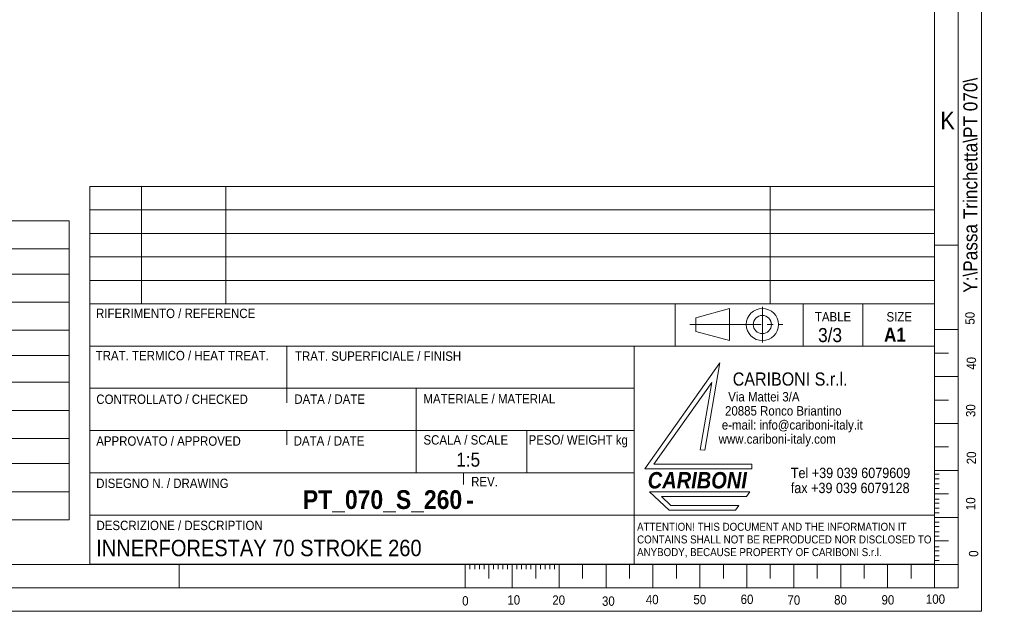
# Model space of a CAD drawing. Header units: millimetres. Extents: x 50 to 4179, y 50 to 2920.
# Tile 9 of 16: x 3130 to 4179, y 50 to 680. Entities that reach past the tile are written whole.
import ezdxf

# ---------------------------------------------------------------- set-up
doc = ezdxf.new("R2010")
doc.units = ezdxf.units.MM
doc.header["$LTSCALE"] = 5
doc.linetypes.add('SLD-Centro', pattern=[19.05, 15.24, -1.27, 1.27, -1.27])
doc.linetypes.add('SLD-Solido', pattern=[0])
doc.styles.add('SLDTEXTSTYLE1', font='GOTHIC.TTF', dxfattribs={"width": 0.913})
doc.styles.add('SLDTEXTSTYLE2', font='GOTHICB.TTF', dxfattribs={"width": 0.913})
doc.styles.add('SLDTEXTSTYLE3', font='GOTHICBI.TTF', dxfattribs={"width": 0.913})
doc.styles.add('SLDTEXTSTYLE4', font='CALIBRI.TTF')

# ---------------------------------------------------------------- blocks, each defined once
blk = doc.blocks.new('SW_NOTE_0')
at = {"color": 0, "linetype": 'Continuous', "lineweight": 0, "char_height": 10, "attachment_point": 1, "style": 'SLDTEXTSTYLE1'}
for s, insert in [('   Via Mattei 3/A', (0, 12.8)), ('  20885 Ronco Briantino', (0, -2.2)), (' e-mail: info@cariboni-italy.it', (0, -17.2)), ('www.cariboni-italy.com', (0, -32.2))]:
    blk.add_mtext(s, dxfattribs=dict(at, insert=insert))
blk = doc.blocks.new('SW_NOTE_1')
at = {"color": 0, "linetype": 'Continuous', "lineweight": 0, "char_height": 11, "attachment_point": 1, "style": 'SLDTEXTSTYLE1'}
for s, insert in [('Tel +39 039 6079609', (0, 14.1)), ('fax +39 039 6079128', (0, -1.9))]:
    blk.add_mtext(s, dxfattribs=dict(at, insert=insert))
blk = doc.blocks.new('SW_NOTE_2')
at = {"color": 0, "linetype": 'Continuous', "lineweight": 0, "char_height": 8.5, "attachment_point": 1, "style": 'SLDTEXTSTYLE1'}
for s, insert in [('ATTENTION! THIS DOCUMENT AND THE INFORMATION IT', (0, 10.9)), ('CONTAINS SHALL NOT BE REPRODUCED NOR DISCLOSED TO', (0, -2.6)), ('ANYBODY, BECAUSE PROPERTY OF CARIBONI S.r.l.', (0, -16.1))]:
    blk.add_mtext(s, dxfattribs=dict(at, insert=insert))
blk = doc.blocks.new('SW_TABLEANNOTATION_0')
at = {"color": 0, "linetype": 'SLD-Solido', "lineweight": 0}
for p, q in [((0, 0), (0, -318.4)), ((863.5, 0), (0, 0)), ((438.5, 0), (438.5, -29.9)), ((863.5, -318.4), (863.5, 0)), ((0, -29.9), (863.5, -29.9)), ((0, -56.7), (863.5, -56.7)), ((438.5, -56.7), (438.5, -116.5)), ((627.2, -56.7), (627.2, -116.5)), ((0, -86.6), (863.5, -86.6)), ((0, -116.5), (863.5, -116.5)), ((0, -143.3), (863.5, -143.3)), ((438.5, -143.3), (438.5, -231.8)), ((627.2, -143.3), (627.2, -231.8)), ((0, -172), (863.5, -172)), ((0, -201.9), (863.5, -201.9)), ((0, -231.8), (863.5, -231.8)), ((0, -258.6), (863.5, -258.6)), ((438.5, -258.6), (438.5, -318.4)), ((627.2, -258.6), (627.2, -318.4)), ((0, -288.5), (863.5, -288.5)), ((0, -318.4), (863.5, -318.4))]:
    blk.add_line(p, q, dxfattribs=at)
at = {"color": 0, "linetype": 'Continuous', "lineweight": 0, "attachment_point": 1}
for s, insert, char_height, style in [('Function', (7.5, -2.6), 18.52, 'SLDTEXTSTYLE4'), ('innerforestay hydraulic system', (506, -5.8), 15, 'SLDTEXTSTYLE1'), ('Bore', (7.5, -62.1), 18.52, 'SLDTEXTSTYLE4'), ('70', (521.8, -64.3), 15, 'SLDTEXTSTYLE1'), ('mm', (726.6, -64.3), 15, 'SLDTEXTSTYLE1'), ('Stroke', (7.5, -92), 18.52, 'SLDTEXTSTYLE4'), ('260', (516.2, -94.2), 15, 'SLDTEXTSTYLE1'), ('mm', (726.6, -94.2), 15, 'SLDTEXTSTYLE1'), ('Pull load @ 350 bar (max pressure)', (7.5, -145.3), 18.521, 'SLDTEXTSTYLE4'), ('11973', (505.1, -148.5), 15, 'SLDTEXTSTYLE1'), ('kg', (733.6, -148.5), 15, 'SLDTEXTSTYLE1'), ('Pull load @ 250 bar', (7.5, -174.6), 18.521, 'SLDTEXTSTYLE4'), ('8552', (510.7, -177.8), 15, 'SLDTEXTSTYLE1'), ('kg', (733.6, -177.8), 15, 'SLDTEXTSTYLE1'), ('Pull load @ 200 bar', (7.5, -204.5), 18.521, 'SLDTEXTSTYLE4'), ('6842', (510.7, -207.7), 15, 'SLDTEXTSTYLE1'), ('kg', (733.6, -207.7), 15, 'SLDTEXTSTYLE1'), ('Approx. dry weight', (7.5, -261.2), 18.521, 'SLDTEXTSTYLE4'), ('16,5', (513.5, -264.4), 15, 'SLDTEXTSTYLE1'), ('kg', (733.6, -264.4), 15, 'SLDTEXTSTYLE1'), ('Max oil volume', (7.5, -293.9), 18.521, 'SLDTEXTSTYLE4'), ('0,9', (519, -296.1), 15, 'SLDTEXTSTYLE1'), ('l', (743.4, -296.1), 15, 'SLDTEXTSTYLE1')]:
    blk.add_mtext(s, dxfattribs=dict(at, insert=insert, char_height=char_height, style=style))

msp = doc.modelspace()

# ---------------------------------------------------------------- linework, layer by layer
at = {"color": 7, "linetype": 'SLD-Solido', "lineweight": 0}
for p, q in [((4155, 50), (4155, 2920)), ((4130, 75), (4130, 2895)), ((3205, 502.536), (3205, 100.036)), ((3205, 502.536), (4105, 502.536)), ((3260, 502.536), (3260, 377.495)), ((3350, 502.536), (3350, 377.495)), ((3930, 502.536), (3930, 377.495)), ((3205.017, 477.495), (4105.017, 477.495)), ((3205.017, 452.495), (4105.017, 452.495)), ((4105, 440), (4130, 440)), ((3205.017, 427.495), (4105.017, 427.495)), ((3205.017, 402.495), (4105.017, 402.495)), ((3828.758, 377.495), (3828.758, 332.536)), ((3886.558, 372.35), (3850.794, 362.721)), ((3886.558, 372.35), (3886.558, 338.475)), ((3965, 377.495), (3965, 332.536)), ((4028.681, 377.495), (4028.681, 332.536)), ((4104.971, 377.471), (4104.971, 99.971)), ((3850.794, 362.721), (3850.794, 348.104)), ((3850.794, 348.104), (3886.558, 338.475)), ((4105, 350), (4130, 350)), ((4105, 332.536), (3205, 332.536)), ((3415, 287.536), (3415, 332.536)), ((3785, 197.536), (3785, 332.536)), ((4105, 325), (4120, 325)), ((3796.396, 201.883), (3876.334, 314.625)), ((3876.334, 314.625), (3860.227, 221.754)), ((4105, 300), (4130, 300)), ((3785, 287.536), (3205, 287.536)), ((3415, 287.536), (3415, 272.042)), ((3552.715, 197.536), (3552.715, 287.536)), ((3867.631, 293.706), (3806.07, 206.883)), ((3867.631, 293.706), (3855.175, 221.883)), ((4105, 275), (4120, 275)), ((3785, 242.536), (3205, 242.536)), ((3415, 242.536), (3415, 227.136)), ((3670.542, 242.536), (3670.542, 197.536)), ((4105, 250), (4130, 250)), ((3855.175, 221.883), (3860.227, 221.754)), ((4105, 225), (4120, 225)), ((3910.227, 201.883), (3796.396, 201.883)), ((3806.07, 206.883), (3910.175, 206.883)), ((3910.175, 206.883), (3910.227, 201.883)), ((4105, 200), (4130, 200)), ((3603.076, 197.536), (3603.076, 185.043)), ((4105, 195.886), (4110, 195.886)), ((4105, 191.083), (4110, 191.083)), ((4105, 185.635), (4110, 185.635)), ((4105, 180.851), (4110, 180.851)), ((3908.098, 177.41), (3801.396, 177.41)), ((3801.396, 177.41), (3822.147, 157.828)), ((3813.898, 172.298), (3824.163, 162.611)), ((3904.632, 172.298), (3813.898, 172.298)), ((3908.098, 177.41), (3904.632, 172.298)), ((4105, 175), (4120, 175)), ((4105, 169.542), (4110, 169.542)), ((3822.147, 157.828), (3892.909, 157.828)), ((3824.163, 162.611), (3896.396, 162.611)), ((3896.396, 162.611), (3892.909, 157.828)), ((4105, 165.303), (4110, 165.303)), ((4105, 159.855), (4110, 159.855)), ((3785, 100.036), (3785, 152.536)), ((3785, 152.536), (4105, 152.536)), ((4105, 154.776), (4110, 154.776)), ((4105, 150), (4130, 150)), ((4105, 144.997), (4110, 144.997)), ((4105, 140.194), (4110, 140.194)), ((4105, 134.746), (4110, 134.746)), ((4105, 129.962), (4110, 129.962)), ((4105, 125), (4120, 125)), ((4105, 118.654), (4110, 118.654)), ((4105, 114.414), (4110, 114.414)), ((4105, 108.966), (4110, 108.966)), ((3300, 100), (3300, 75)), ((3605, 100), (3605, 75)), ((3610, 100), (3610, 95)), ((3615, 100), (3615, 95)), ((3620, 100), (3620, 95)), ((3625, 100), (3625, 95)), ((3630, 100), (3630, 85)), ((3635, 100), (3635, 95)), ((3640, 100), (3640, 95)), ((3645, 100), (3645, 95)), ((3650, 100), (3650, 95)), ((3655, 100), (3655, 75)), ((3660, 100), (3660, 95)), ((3665, 100), (3665, 95)), ((3670, 100), (3670, 95)), ((3675, 100), (3675, 95)), ((3680, 100), (3680, 85)), ((3685, 100), (3685, 95)), ((3690, 100), (3690, 95)), ((3695, 100), (3695, 95)), ((3700, 100), (3700, 95)), ((3705, 100), (3705, 75)), ((3730, 100), (3730, 85)), ((3755, 100), (3755, 75)), ((3780, 100), (3780, 85)), ((3805, 100), (3805, 75)), ((3830, 100), (3830, 85)), ((3855, 100), (3855, 75)), ((3880, 85), (3880, 100)), ((3905, 100), (3905, 75)), ((3930, 100), (3930, 85)), ((3955, 100), (3955, 75)), ((3980, 100), (3980, 85)), ((4005, 100), (4005, 75)), ((4030, 100), (4030, 85)), ((4055, 100), (4055, 75)), ((4080, 100), (4080, 85)), ((4105, 104.183), (4110, 104.183)), ((4105, 100), (4105, 75)), ((4130, 100), (4105, 100)), ((75, 75), (4130, 75)), ((50, 50), (4155, 50))]:
    msp.add_line(p, q, dxfattribs=at)
at = {"color": 7, "linetype": 'SLD-Solido', "lineweight": 15}
for p, q in [((4105, 100), (4105, 2870)), ((3205, 377.495), (4105, 377.495)), ((3205, 197.536), (3785, 197.536)), ((3785, 197.536), (3785, 152.536)), ((3785, 152.536), (3205, 152.536)), ((100, 100), (4105, 100)), ((3205, 100.036), (4105, 100.036))]:
    msp.add_line(p, q, dxfattribs=at)
at = {"color": 7, "linetype": 'SLD-Centro', "lineweight": 0}
for p, q in [((3921.521, 374.356), (3921.521, 336.469)), ((3844.235, 355.413), (3943.326, 355.413))]:
    msp.add_line(p, q, dxfattribs=at)
at = {"color": 7, "linetype": 'SLD-Solido', "lineweight": 0}
for radius in [17.152, 9.686]:
    msp.add_circle((3921.521, 355.413), radius, dxfattribs=at)

# ---------------------------------------------------------------- block references
at = {"color": 7, "linetype": 'Continuous', "lineweight": 0}
for name, p in [('SW_TABLEANNOTATION_0', (2319.379, 465.897)), ('SW_NOTE_0', (3874.965, 270.716)), ('SW_NOTE_1', (3951.813, 188.785)), ('SW_NOTE_2', (3788.061, 133.384))]:
    msp.add_blockref(name, p, dxfattribs=at)

# ---------------------------------------------------------------- texts
at = {"color": 7, "linetype": 'Continuous', "lineweight": 0, "attachment_point": 1, "rotation": 90, "style": 'SLDTEXTSTYLE1'}
for s, insert, char_height in [('Y:\\\\Passa Trinchetta\\\\PT 070\\\\', (4135.659, 389.239), 15), ('50', (4137.742, 355.334), 10), ('40', (4139.244, 307.263), 10), ('30', (4138.493, 256.939), 10), ('20', (4139.244, 206.615), 10), ('10', (4138.493, 157.793), 10), ('0', (4141.637, 108.036), 10)]:
    msp.add_mtext(s, dxfattribs=dict(at, insert=insert, char_height=char_height))
at = {"color": 7, "linetype": 'Continuous', "lineweight": 0}
for s, insert, char_height, attachment_point, style in [('K', (4111.224, 582.323), 18.81, 1, 'SLDTEXTSTYLE1'), ('RIFERIMENTO / REFERENCE', (3211.624, 372.315), 10, 1, 'SLDTEXTSTYLE1'), ('TABLE', (3977.517, 368.684), 10, 1, 'SLDTEXTSTYLE1'), ('SIZE', (4053.819, 368.684), 10, 1, 'SLDTEXTSTYLE1'), ('3/3', (3980.929, 351.699), 15, 1, 'SLDTEXTSTYLE1'), ('A1', (4051.128, 352.041), 15, 1, 'SLDTEXTSTYLE2'), ('TRAT. TERMICO / HEAT TREAT.', (3211.218, 327.381), 10, 1, 'SLDTEXTSTYLE1'), ('TRAT. SUPERFICIALE / FINISH', (3423.543, 326.813), 10, 1, 'SLDTEXTSTYLE1'), ('CARIBONI S.r.l.', (3889.983, 304.372), 13.98305, 1, 'SLDTEXTSTYLE1'), ('CONTROLLATO / CHECKED', (3211.859, 280.867), 10, 1, 'SLDTEXTSTYLE1'), ('DATA / DATE', (3422.812, 280.944), 10, 1, 'SLDTEXTSTYLE1'), ('MATERIALE / MATERIAL', (3560.406, 281.344), 10, 1, 'SLDTEXTSTYLE1'), ('APPROVATO / APPROVED', (3211.796, 236.308), 10, 1, 'SLDTEXTSTYLE1'), ('DATA / DATE', (3422.194, 236.532), 10, 1, 'SLDTEXTSTYLE1'), ('SCALA / SCALE', (3560.462, 237.546), 10, 1, 'SLDTEXTSTYLE1'), ('PESO/ WEIGHT kg', (3672.458, 237.546), 10, 1, 'SLDTEXTSTYLE1'), ('1:5', (3595.371, 219.031), 15, 1, 'SLDTEXTSTYLE1'), ('DISEGNO N. / DRAWING', (3211.761, 191.302), 10, 1, 'SLDTEXTSTYLE1'), ('REV.', (3611.263, 193.044), 10, 1, 'SLDTEXTSTYLE1'), ('CARIBONI', (3799.4, 198.32), 17.5, 1, 'SLDTEXTSTYLE3'), ('PT_070_S_260', (3601.691, 178.995), 20, 3, 'SLDTEXTSTYLE2'), ('- ', (3606.012, 178.696), 20, 1, 'SLDTEXTSTYLE2'), ('DESCRIZIONE / DESCRIPTION', (3212.076, 146.47), 10, 1, 'SLDTEXTSTYLE1'), ('INNERFORESTAY 70 STROKE 260 ', (3211.747, 126.206), 17.5, 1, 'SLDTEXTSTYLE1'), ('0', (3601.679, 66.142), 10, 1, 'SLDTEXTSTYLE1'), ('10', (3649.827, 67.167), 10, 1, 'SLDTEXTSTYLE1'), ('20', (3697.704, 66.93), 10, 1, 'SLDTEXTSTYLE1'), ('30', (3750.649, 65.848), 10, 1, 'SLDTEXTSTYLE1'), ('40', (3797.419, 67.511), 10, 1, 'SLDTEXTSTYLE1'), ('50', (3848.065, 67.511), 10, 1, 'SLDTEXTSTYLE1'), ('60', (3898.405, 67.785), 10, 1, 'SLDTEXTSTYLE1'), ('70', (3948.262, 66.963), 10, 1, 'SLDTEXTSTYLE1'), ('80', (3998.032, 67.177), 10, 1, 'SLDTEXTSTYLE1'), ('90', (4048.492, 67.177), 10, 1, 'SLDTEXTSTYLE1'), ('100', (4095.798, 67.965), 10, 1, 'SLDTEXTSTYLE1')]:
    msp.add_mtext(s, dxfattribs=dict(at, insert=insert, char_height=char_height, attachment_point=attachment_point, style=style))

doc.saveas('drawing.dxf')
